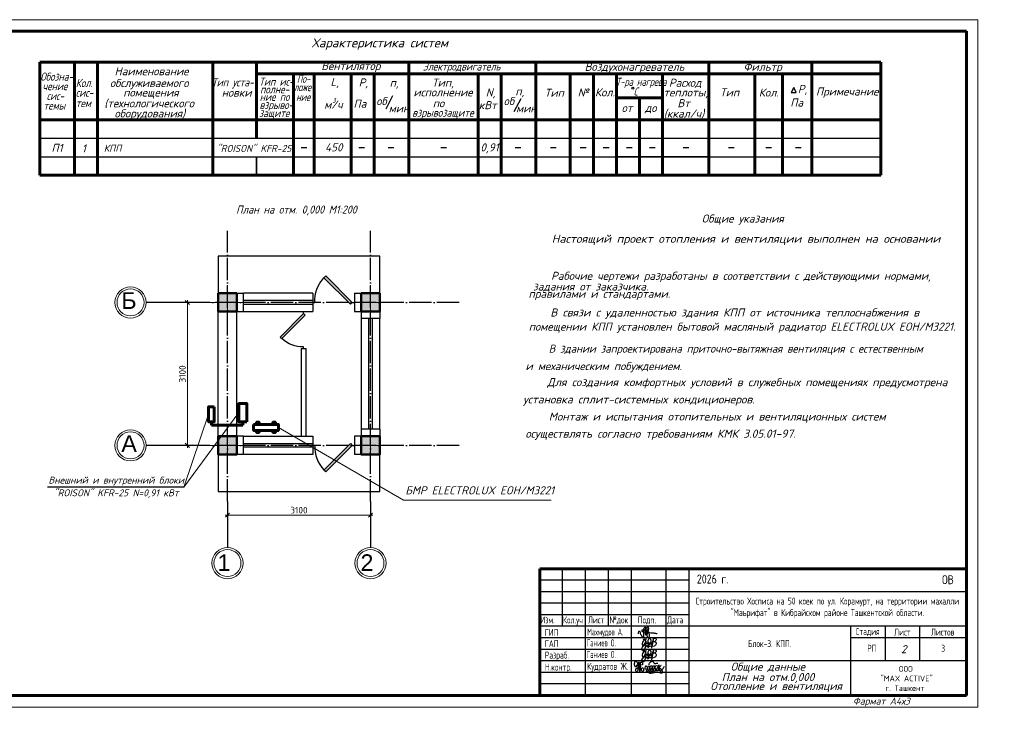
# Model space of a CAD drawing. Header units: millimetres. Extents: x 498100 to 1319669, y -719126 to -689176.
# Tile 2 of 3: x 546191 to 588880, y -719126 to -689176. Entities that reach past the tile are written whole.
import ezdxf
from ezdxf.enums import TextEntityAlignment as Align

# ---------------------------------------------------------------- set-up
doc = ezdxf.new("R2010")
doc.units = ezdxf.units.MM
doc.linetypes.add('ACAD_ISO04W100', pattern=[30, 24, -3, 0, -3])
for name, color, linetype in [('_Текст', 7, 'Continuous'), ('kolonn', 7, 'Continuous'), ('OS', 16, 'Continuous'), ('Размеры', 154, 'Continuous'), ('ТС', 7, 'Continuous'), ('Штамп', 7, 'Continuous')]:
    doc.layers.add(name, color=color, linetype=linetype)
for name, color, linetype, lineweight in [('Контуры', 65, 'Continuous', 40), ('Основные', 7, 'Continuous', 35), ('Разм.', 8, 'Continuous', 25), ('СТЕНЫ', 5, 'Continuous', 30), ('текст', 7, 'Continuous', 25), ('ТХ. штамп', 7, 'Continuous', 25), ('Фундамент', 133, 'Continuous', 50)]:
    doc.layers.add(name, color=color, linetype=linetype, lineweight=lineweight)
doc.styles.add('SPDS', font='spds.shx', dxfattribs={"width": 0.8, "height": 250})
doc.styles.get("Standard").update_dxf_attribs({"font": 'arial.ttf'})
doc.styles.add('style4', font='isocpeur.ttf', dxfattribs={"height": 350})
doc.styles.add('ViTEXT', font='isocpeur.ttf')
doc.styles.add('ГОСТ', font='isocpeur.ttf', dxfattribs={"oblique": 15, "height": 3.5})
doc.styles.add('ГОСТ 300', font='isocpeui.ttf', dxfattribs={"height": 250})
doc.styles.add('Новый шрифт', font='isocpeur.ttf', dxfattribs={"oblique": 15, "height": 3.5})
doc.dimstyles.new('1-100$0', dxfattribs={"dimtxt": 290, "dimasz": 180, "dimexe": 100, "dimexo": 150, "dimgap": 70, "dimtad": 1, "dimdec": 1, "dimzin": 9, "dimtxsty": 'ViTEXT', "dimblk": 'OBLIQUE', "dimcen": -300, "dimdle": 100, "dimaunit": 1, "dimadec": 3, "dimazin": 2, "dimtm": 1e-09, "dimtfac": 1, "dimtdec": 1, "dimtix": 1, "dimtmove": 2, "dimatfit": 3, "dimfxl": 100, "dimlwd": 15, "dimlwe": 15, "dimarcsym": 1})

# ---------------------------------------------------------------- blocks, each defined once
blk = doc.blocks.new('jfgjhsdf')
blk.add_hatch(color=1).paths.add_polyline_path([(-593, 731), (-637, 687), (0, 50), (44, 94)])
at = {"color": 1}
for p, q in [((0, 1000), (0, 950)), ((0, 50), (0, 0))]:
    blk.add_line(p, q, dxfattribs=at)
blk.add_lwpolyline([(0, 50), (-637, 687), (-593, 731), (44, 94), (0, 50)], dxfattribs=at)
blk.add_arc((-33, 130), 821, 87.662, 132.9147, dxfattribs=at)
blk = doc.blocks.new('ghsdd')
at = {"ltscale": 50}
h = blk.add_hatch(color=256, dxfattribs=at)
h.paths.add_polyline_path([(0, 200), (-200, 200), (-200, 0), (0, 0)])
h.paths.add_polyline_path([(200, 0), (200, 200), (0, 200), (0, 0)])
h.paths.add_polyline_path([(0, 0), (-200, 0), (-200, -200), (0, -200)])
h.paths.add_polyline_path([(0, 0), (0, -200), (200, -200), (200, 0)])
at = {"lineweight": 0}
for p, q in [((0, -374), (0, 374)), ((-374, 0), (374, 0))]:
    blk.add_line(p, q, dxfattribs=at)
at = {"lineweight": 50, "ltscale": 50}
blk.add_lwpolyline([(200, 200), (200, -200), (-200, -200), (-200, 200), (200, 200)], dxfattribs=at)
blk = doc.blocks.new('_Oblique')
at = {"color": 0, "linetype": 'ByBlock', "lineweight": -2}
blk.add_line((-0.5, -0.5), (0.5, 0.5), dxfattribs=at)
blk = doc.blocks.new('*D857')
at = {"layer": 'Defpoints', "color": 0, "lineweight": 20, "ltscale": 0.2, "transparency": 16777216}
for p in [(555200, -710535), (561400, -710535), (561400, -710662)]:
    blk.add_point(p, dxfattribs=at)
at = {"layer": 'Фундамент', "color": 0, "lineweight": 15, "ltscale": 0.2, "transparency": 16777216}
for p, q in [((555100, -710662), (561500, -710662)), ((555200, -710685), (555200, -710762)), ((561400, -710685), (561400, -710762))]:
    blk.add_line(p, q, dxfattribs=at)
at = {"layer": 'Фундамент', "color": 0, "lineweight": 15, "ltscale": 0.2, "transparency": 16777216, "xscale": 180, "yscale": 180, "zscale": 180, "rotation": 180}
blk.add_blockref('_Oblique', (555200, -710662), dxfattribs=at)
at = {"layer": 'Фундамент', "color": 0, "lineweight": 15, "ltscale": 0.2, "transparency": 16777216, "xscale": 180, "yscale": 180, "zscale": 180}
blk.add_blockref('_Oblique', (561400, -710662), dxfattribs=at)
at = {"layer": 'Фундамент', "color": 0, "lineweight": 20, "ltscale": 0.2, "transparency": 16777216, "insert": (558300, -710447), "char_height": 290, "attachment_point": 5, "style": 'ViTEXT'}
blk.add_mtext('3100', dxfattribs=at)
blk = doc.blocks.new('*D858')
at = {"layer": 'Defpoints', "color": 0, "lineweight": 20, "ltscale": 0.2, "transparency": 16777216}
for p in [(553334, -701438), (553461, -701438), (553334, -707638)]:
    blk.add_point(p, dxfattribs=at)
at = {"layer": 'Фундамент', "color": 0, "lineweight": 15, "ltscale": 0.2, "transparency": 16777216}
for p, q in [((553461, -707738), (553461, -701338)), ((553484, -701438), (553561, -701438)), ((553484, -707638), (553561, -707638))]:
    blk.add_line(p, q, dxfattribs=at)
at = {"layer": 'Фундамент', "color": 0, "lineweight": 15, "ltscale": 0.2, "transparency": 16777216, "xscale": 180, "yscale": 180, "zscale": 180}
for p, rotation in [((553461, -701438), 90), ((553461, -707638), 270)]:
    blk.add_blockref('_Oblique', p, dxfattribs=dict(at, rotation=rotation))
at = {"layer": 'Фундамент', "color": 0, "lineweight": 20, "ltscale": 0.2, "transparency": 16777216, "insert": (553246, -704538), "char_height": 290, "attachment_point": 5, "rotation": 90, "style": 'ViTEXT'}
blk.add_mtext('3100', dxfattribs=at)
blk = doc.blocks.new('A$C4c4061ee')
at = {"color": 184, "lineweight": 30}
blk.add_spline([(-39.7, -7.1), (-36.8, 4), (-34, 7.9), (-31.2, -0.1), (-24.1, -16.2), (-16.7, -23.5), (-13.9, -23.5), (-12.5, -17.9), (-12.5, 12.7), (-8.3, 24.8), (-4.4, 27), (-3.4, 21.4), (-5.7, 12.9), (-4.4, 8), (-4.4, -10), (-2, -12.6), (3.3, -10), (9.6, 6.1), (12.6, 19.5), (7.6, 28.9), (4.7, 26.6), (2.4, 16.6), (1.1, -1.2), (2.9, -14.2), (6.8, -24.8), (10.9, -24.8), (15, -21.3), (16.5, -17.2), (16.5, -9.9), (12, 2), (5.9, 7.4), (-2.7, 10.3), (-10, 12.1), (-17, 12.1), (-21.5, 11.2), (-22.5, 7.7), (-20, 5.4), (-14, 3.7), (-0.7, 1.8), (11, 0.5), (22.2, -1.2), (37.6, -2.6), (43.5, -3.6), (49.3, -4.5), (54.9, -6.4)], degree=3, dxfattribs=at)
blk = doc.blocks.new('x2')
at = {"color": 184, "lineweight": 30}
for points in [[(78585, 16823), (78585, 16800), (78578, 16780), (78566, 16779), (78552, 16793), (78544, 16821), (78544, 16860), (78552, 16896), (78564, 16910), (78580, 16912), (78601, 16877), (78616, 16818), (78621, 16768), (78619, 16720), (78611, 16676), (78602, 16660), (78593, 16657), (78581, 16669), (78573, 16701), (78576, 16724), (78584, 16740), (78594, 16748), (78603, 16750)], [(78621, 16751), (78648, 16780), (78651, 16827), (78645, 16873), (78641, 16894), (78640, 16890), (78642, 16883), (78649, 16847), (78651, 16827), (78656, 16789), (78660, 16746), (78664, 16706), (78667, 16672), (78670, 16661), (78668, 16666), (78667, 16673), (78662, 16732), (78659, 16755), (78657, 16779), (78656, 16786), (78664, 16778), (78674, 16781), (78681, 16806), (78681, 16850), (78685, 16876), (78696, 16889), (78711, 16888), (78728, 16865), (78731, 16843), (78727, 16825), (78716, 16823), (78709, 16824)], [(78681, 16802), (78685, 16767), (78695, 16721), (78707, 16692), (78720, 16679), (78739, 16676), (78754, 16683), (78761, 16706), (78756, 16725), (78748, 16738), (78736, 16746), (78724, 16744), (78721, 16737)], [(78797, 16717), (78799, 16789), (78806, 16801), (78818, 16800), (78841, 16772), (78848, 16732), (78854, 16681), (78849, 16663), (78835, 16661), (78825, 16677), (78828, 16710), (78841, 16744), (78856, 16774), (78870, 16795), (78889, 16793), (78903, 16760), (78909, 16701), (78909, 16673), (78892, 16667), (78877, 16683), (78882, 16713), (78895, 16740), (78901, 16769), (78910, 16791), (78930, 16803), (78950, 16791), (78958, 16755), (78963, 16717), (78965, 16682), (78952, 16673), (78932, 16676), (78931, 16706), (78946, 16742), (78966, 16782), (78978, 16800), (79002, 16799), (79017, 16771), (79021, 16716), (79017, 16685), (79006, 16671), (78991, 16674), (78983, 16708), (78998, 16742), (79019, 16775), (79039, 16800), (79068, 16805), (79086, 16776), (79091, 16716), (79082, 16687), (79061, 16684), (79050, 16697), (79066, 16740), (79088, 16767), (79107, 16798), (79110, 16823), (79111, 16819), (79125, 16691), (79125, 16695), (79121, 16755), (79122, 16767), (79132, 16785), (79154, 16805), (79162, 16810), (79158, 16808)], [(78886, 16827), (78881, 16847), (78905, 16877), (78937, 16904), (78959, 16908), (78977, 16898), (78986, 16880), (78997, 16864), (79013, 16858), (79041, 16860), (79061, 16865), (79080, 16864), (79086, 16862)], [(79121, 16760), (79131, 16746), (79145, 16737), (79160, 16728), (79174, 16710), (79187, 16686), (79192, 16665), (79190, 16644), (79182, 16633), (79161, 16630), (79145, 16632), (79135, 16643), (79134, 16657), (79144, 16670), (79157, 16684), (79172, 16700), (79187, 16716), (79206, 16740), (79225, 16769), (79240, 16791)], [(78879, 16636), (78919, 16635), (78966, 16642), (79009, 16647), (79042, 16654), (79068, 16654)]]:
    blk.add_spline(points, degree=3, dxfattribs=at)
blk = doc.blocks.new('Odil Ganiyev')
at = {"color": 184, "lineweight": 30}
for points, knots in [([(278093, -189111), (278063, -189124), (277979, -189180), (277976, -189469), (278121, -189357), (278159, -189260), (278167, -189222)], [0, 0, 0, 0, 84.01965, 319.3343, 434.006974, 519.963926, 519.963926, 519.963926, 519.963926]), ([(278167, -189222), (278181, -189151), (278171, -189084), (278111, -189103), (278093, -189111)], [526.826092, 526.826092, 526.826092, 526.826092, 665.559085, 706.396126, 706.396126, 706.396126, 706.396126]), ([(278396, -189316), (278466, -189243), (278495, -189145), (278487, -189009), (278378, -188944), (278332, -188998), (278319, -189020), (278305, -189050), (278280, -189134), (278300, -189288), (278388, -189386)], [0, 0, 0, 0, 210.331661, 341.544209, 437.993539, 521.209993, 521.209993, 521.209993, 602.643394, 823.015149, 823.015149, 823.015149, 823.015149]), ([(278617, -189118), (278680, -189058), (278780, -189127), (278817, -189262), (278675, -189400), (278595, -189412), (278531, -189410)], [498.211239, 498.211239, 498.211239, 498.211239, 560.962433, 628.560844, 789.184895, 992.203079, 992.203079, 992.203079, 992.203079]), ([(278604, -188939), (278630, -188908), (278658, -188890), (278746, -188897), (278776, -188980), (278743, -189054), (278691, -189101), (278617, -189118)], [0, 0, 0, 0, 59.301687, 137.83445, 232.671471, 306.955654, 371.443461, 371.443461, 371.443461, 371.443461])]:
    blk.add_open_spline(points, degree=3, knots=knots, dxfattribs=at)
for points in [[(278009, -189095), (278081, -189029), (278139, -189055), (278204, -188993)], [(278218, -189288), (278220, -189298), (278251, -189229), (278258, -189294), (278315, -189206), (278295, -189231), (278320, -189288), (278380, -189198), (278355, -189239), (278384, -189286), (278449, -189192), (278428, -189223), (278438, -189281), (278515, -189197), (278494, -189208), (278505, -189282), (278604, -188932), (278563, -189514)], [(278174, -189155), (278173, -189633), (278135, -189699), (278036, -189702), (278008, -189605), (278074, -189469), (278128, -189405), (278218, -189288)], [(278213, -189509), (278316, -189388), (278340, -189483), (278421, -189425), (278521, -189382)]]:
    blk.add_spline(points, degree=3, dxfattribs=at)
blk = doc.blocks.new('dfghdfh')
at = {"layer": '_Текст', "lineweight": 30}
for p, q in [((-12500, 2500), (-12500, 0)), ((-11500, 2500), (-11500, -3000)), ((-10500, 2500), (-10500, 0)), ((-9500, 2500), (-9500, -3000)), ((-8000, 2500), (-8000, -3000)), ((-7000, 2500), (-7000, -3000)), ((5000, 1500), (-7000, 1500)), ((-7000, 500), (-13500, 500)), ((5000, 0), (-13500, 0)), ((0, 0), (0, -3000)), ((5000, -500), (0, -500)), ((5000, -1500), (-7000, -1500))]:
    blk.add_line(p, q, dxfattribs=at)
at = {"layer": '_Текст', "lineweight": 25}
for p, q in [((-7000, 2000), (-13500, 2000)), ((-7000, 1500), (-13500, 1500)), ((-7000, 1000), (-13500, 1000)), ((1500, 0), (1500, -1500)), ((3000, 0), (3000, -1500)), ((-7000, -500), (-13500, -500)), ((-7000, -1000), (-13500, -1000)), ((-7000, -1500), (-13500, -1500)), ((-7000, -2000), (-13500, -2000)), ((-7000, -2500), (-13500, -2500))]:
    blk.add_line(p, q, dxfattribs=at)
at = {"layer": 'Основные', "color": 7, "linetype": 'Continuous', "lineweight": 60}
for p, q in [((-13470, 2500), (5030, 2500)), ((-13470, -3000), (-13470, 2500))]:
    blk.add_line(p, q, dxfattribs=at)
for name, p, xscale, yscale, zscale in [('A$C4c4061ee', (-8850, -265), 8.662286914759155, 8.662286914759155, 8.662286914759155), ('x2', (-155600, -32997), 1.86192246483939, 1.86192246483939, 1.86192246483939)]:
    blk.add_blockref(name, p, dxfattribs=dict(xscale=xscale, yscale=yscale, zscale=zscale))
at = {"xscale": 0.7425847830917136, "yscale": 0.7425847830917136, "zscale": 0.7425847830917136, "rotation": 351.5695638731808}
for p in [(-192616, 168584), (-192616, 168084)]:
    blk.add_blockref('Odil Ganiyev', p, dxfattribs=at)
at = {"ltscale": 100, "insert": (-669, -1720), "char_height": 250, "width": 6095.63, "attachment_point": 1, "style": 'ГОСТ 300'}
blk.add_mtext('\\pi2772.81725;{\\fISOCPEUR|b0|i0|c204|p34;ООО \\P\\pi1972.81725;"MAX ACTIVE" \\P\\pi2185.31725;г. Ташкент}', dxfattribs=at)
at = {"layer": '_Текст', "char_height": 300, "attachment_point": 5, "style": 'SPDS'}
for s, insert, width in [('Стадия', (750, -250), 1500), ('Лист', (2250, -250), 1500), ('Листов', (4000, -250), 2000)]:
    blk.add_mtext(s, dxfattribs=dict(at, insert=insert, width=width))
at = {"layer": 'текст', "color": 7, "lineweight": 25, "style": 'style4', "width": 0.8}
for s, p in [('2026 г.', (-6656, 1857)), ('ОВ', (3975, 1828))]:
    blk.add_text(s, height=390, dxfattribs=at).set_placement(p)
at = {"layer": 'ТХ. штамп', "color": 0, "style": 'SPDS'}
for s, width, p in [('ГИП', 0.8, (-13247, -414)), ('Махмудов А.', 0.7, (-11408, -394)), ('ГАП', 0.8, (-13247, -899)), ('Ганиев О.', 0.7, (-11434, -867)), ('Разраб.', 0.8, (-13247, -1399)), ('Ганиев О.', 0.7, (-11434, -1367)), ('Н.контр.', 0.8, (-13244, -1921)), ('Кудратов Ж.', 0.8, (-11413, -1887))]:
    blk.add_text(s, height=300, dxfattribs=dict(at, width=width)).set_placement(p)
at = {"layer": 'ТХ. штамп', "color": 0, "style": 'SPDS', "width": 0.8}
for s, p in [('РП', (730, -952)), ('3', (3940, -952))]:
    blk.add_text(s, height=300, dxfattribs=at).set_placement(p, align=Align.MIDDLE_LEFT)
at = {"layer": 'ТХ. штамп', "color": 0, "char_height": 300, "attachment_point": 5, "style": 'SPDS'}
for s, insert, width in [('Строительство Хосписа на 50 коек по ул. Корамурт, на территории махалли "Маърифат" в Кибрайском районе Ташкентской области.', (-1000, 804), 10065.84), ('Блок-3. КПП.', (-3500, -750), 7000)]:
    blk.add_mtext(s, dxfattribs=dict(at, insert=insert, width=width))
at = {"layer": 'Штамп', "style": 'SPDS', "width": 0.8}
for s, p in [('Изм.', (-13438, 129)), ('Кол.уч', (-12466, 128)), ('Лист', (-11376, 129)), ('Подп.', (-9216, 129)), ('Дата', (-7945, 129)), ('№док', (-10446, 129))]:
    blk.add_text(s, height=300, dxfattribs=at).set_placement(p)

msp = doc.modelspace()

# ---------------------------------------------------------------- linework, layer by layer
at = {"color": 7, "lineweight": 25}
for p, q in [((579751.73, -692118.12), (579637.64, -692327.22)), ((579637.64, -692327.22), (579861.29, -692327.22)), ((579861.29, -692327.22), (579751.73, -692118.12)), ((562358.07, -692484.87), (562058.36, -693050.8)), ((567921, -692604.89), (567621.29, -693170.82))]:
    msp.add_line(p, q, dxfattribs=at)
at = {"color": 7}
for p, q in [((547064.03, -694319.38), (580530.73, -694319.38)), ((580530.73, -694319.38), (583530.73, -694319.38)), ((558388.27, -694712.31), (558639.36, -694712.31)), ((560888.27, -694712.31), (561139.36, -694712.31)), ((562165.67, -694712.31), (562416.76, -694712.31)), ((564450.42, -694712.31), (564701.51, -694712.31)), ((567665.67, -694712.31), (567916.76, -694712.31)), ((569198.46, -694712.31), (569449.55, -694712.31)), ((570494.85, -694712.31), (570745.93, -694712.31)), ((571494.85, -694712.31), (571745.93, -694712.31)), ((572494.85, -694712.31), (572745.93, -694712.31)), ((573494.85, -694712.31), (573745.93, -694712.31)), ((574951.11, -694712.31), (575202.19, -694712.31)), ((576914.99, -694712.31), (577166.08, -694712.31)), ((578535.17, -694712.31), (578786.26, -694712.31)), ((579828.08, -694712.31), (580079.17, -694712.31)), ((547064.03, -695119.38), (554564.03, -695119.38)), ((554564.03, -695119.38), (577964.03, -695119.38)), ((572065.61, -695104.64), (576064.03, -695107.45)), ((576064.03, -695119.38), (583530.73, -695119.38)), ((547064.03, -695919.38), (572064.03, -695919.38)), ((554564.03, -695919.38), (577964.03, -695919.38)), ((576064.03, -695919.38), (580530.73, -695919.38)), ((576064.03, -695919.38), (583530.73, -695919.38)), ((580530.73, -695919.38), (580530.73, -695919.38)), ((558900.5, -701038.34), (555900.5, -701038.34)), ((558900.5, -701358.34), (555900.5, -701358.34)), ((558900.5, -701038.34), (558900.5, -701838.34)), ((555900.5, -701518.34), (558900.5, -701518.34)), ((555900.5, -701838.34), (558900.5, -701838.34)), ((561000.5, -702138.34), (561000.5, -706938.34)), ((561320.5, -702138.34), (561320.5, -706938.34)), ((561480.5, -706938.34), (561480.5, -702138.34)), ((561800.5, -706938.34), (561800.5, -702138.34)), ((558400.5, -703438.34), (558400.5, -707238.34)), ((558400.5, -703438.34), (558600.5, -703438.34)), ((558600.5, -703438.34), (558600.5, -707238.34)), ((555900.5, -707238.34), (558900.5, -707238.34)), ((558900.5, -707238.34), (558900.5, -708038.34)), ((555900.5, -707558.34), (558900.5, -707558.34)), ((558900.5, -707718.34), (555900.5, -707718.34)), ((558900.5, -708038.34), (555900.5, -708038.34))]:
    msp.add_line(p, q, dxfattribs=at)
at = {"color": 7, "lineweight": 30}
for p, q in [((554800.5, -701038.34), (555900.5, -701038.34)), ((554800.5, -708038.34), (554800.5, -701038.34)), ((555900.5, -701838.34), (555900.5, -701038.34)), ((560700.5, -701038.34), (560700.5, -701838.34)), ((560700.5, -701038.34), (561800.5, -701038.34)), ((561800.5, -701038.34), (561800.5, -702138.34)), ((555600.5, -701838.34), (555900.5, -701838.34)), ((555600.5, -707238.34), (555600.5, -701838.34)), ((560700.5, -701838.34), (561000.5, -701838.34)), ((561000.5, -701838.34), (561000.5, -702138.34)), ((561800.5, -702138.34), (561000.5, -702138.34)), ((555900.5, -707238.34), (555600.5, -707238.34)), ((555900.5, -708038.34), (555900.5, -707238.34)), ((561000.5, -707238.34), (560700.5, -707238.34)), ((560700.5, -707238.34), (560700.5, -708038.34)), ((561800.5, -706938.34), (561000.5, -706938.34)), ((561000.5, -706938.34), (561000.5, -707238.34)), ((561800.5, -706938.34), (561800.5, -708038.34)), ((555900.5, -708038.34), (554800.5, -708038.34)), ((561800.5, -708038.34), (560700.5, -708038.34))]:
    msp.add_line(p, q, dxfattribs=at)
at = {"color": 7, "ltscale": 100}
msp.add_line((553314.43, -709443.87), (547392.49, -709443.87), dxfattribs=at)
at = {"color": 7}
for points in [[(561800.5, -701038.34), (561800.5, -699438.34), (554800.5, -699438.34), (554800.5, -701038.34)], [(554800.5, -708038.34), (554800.5, -709638.34), (561800.5, -709638.34), (561800.5, -708038.34)]]:
    msp.add_lwpolyline(points, dxfattribs=at)
at = {"color": 7, "lineweight": 30}
msp.add_circle((572775.57, -692148.42), 41.99, dxfattribs=at)
at = {"layer": 'OS', "color": 7, "linetype": 'ACAD_ISO04W100', "ltscale": 40}
for p, q in [((555200.5, -710067.6), (555200.5, -698338.64)), ((561400.5, -710067.6), (561400.5, -698338.64)), ((565242.67, -701438.34), (553670.88, -701438.34)), ((565242.67, -707638.34), (553670.88, -707638.34))]:
    msp.add_line(p, q, dxfattribs=at)
at = {"layer": 'OS', "color": 7}
for p, q in [((553670.88, -701438.34), (551670.88, -701438.34)), ((553670.88, -707638.34), (551670.88, -707638.34)), ((555200.5, -710067.6), (555200.5, -712067.6)), ((561400.5, -710067.6), (561400.5, -712067.6))]:
    msp.add_line(p, q, dxfattribs=at)
at = {"layer": 'OS', "color": 7, "lineweight": 0}
for centre, radius in [((550995.88, -701438.34), 675), ((550995.88, -701438.34), 585), ((550995.88, -707638.34), 675), ((550995.88, -707638.34), 585), ((555200.5, -712742.6), 675), ((555200.5, -712742.6), 585), ((561400.5, -712742.6), 675), ((561400.5, -712742.6), 585)]:
    msp.add_circle(centre, radius, dxfattribs=at)
at = {"layer": 'Контуры', "color": 7, "lineweight": 60, "ltscale": 0.5}
for p, q in [((554504.22, -706612.39), (554504.22, -706766.92)), ((555862.65, -706766.92), (554504.22, -706766.92)), ((555862.65, -706612.39), (555862.65, -706766.92))]:
    msp.add_line(p, q, dxfattribs=at)
for points in [[(554629.22, -705962.39), (554379.22, -705962.39), (554379.22, -706612.39), (554629.22, -706612.39)], [(556039.52, -706612.39), (556039.52, -705822.97), (555685.77, -705822.97), (555685.77, -706612.39)], [(556330.43, -706728.76), (557410.23, -706728.76), (557410.23, -706984.65), (556330.43, -706984.65)]]:
    msp.add_lwpolyline(points, close=True, dxfattribs=at)
for points in [[(556458.83, -706728.76), (556458.83, -706634.89), (556571.84, -706634.89), (556571.84, -706728.76)], [(557167.74, -706728.76), (557167.74, -706634.89), (557280.75, -706634.89), (557280.75, -706728.76)], [(556571.84, -706984.65), (556571.84, -707078.53), (556458.83, -707078.53), (556458.83, -706984.65)], [(557280.75, -706984.65), (557280.75, -707078.53), (557167.74, -707078.53), (557167.74, -706984.65)]]:
    msp.add_lwpolyline(points, dxfattribs=at)
at = {"layer": 'Основные', "color": 7, "linetype": 'Continuous', "lineweight": 60}
for p, q in [((526630.73, -689676.43), (587237.14, -689676.43)), ((526630.73, -689676.43), (587237.14, -689676.43)), ((526630.73, -689676.43), (583530.73, -689676.43)), ((587237.14, -689676.43), (587237.14, -718484.32)), ((587237.14, -689676.43), (587237.14, -718484.32)), ((547064.03, -691019.38), (547064.03, -695919.38)), ((547064.03, -691019.38), (583530.73, -691019.38)), ((548564.03, -691019.38), (548564.03, -695919.38)), ((549564.03, -691019.38), (549564.03, -695919.38)), ((554564.03, -691019.38), (554564.03, -695919.38)), ((556463.76, -691019.38), (556463.76, -694319.38)), ((563064.03, -691019.38), (563064.03, -695919.38)), ((568564.03, -691019.38), (568564.03, -695919.38)), ((576064.03, -691019.38), (576064.03, -695919.38)), ((580530.73, -691019.38), (580530.73, -695919.38)), ((580530.73, -691019.38), (580530.73, -695919.38)), ((583530.73, -691019.38), (583530.73, -695919.38)), ((556463.76, -691519.38), (583530.73, -691519.38)), ((558964.03, -691519.38), (558964.03, -694319.38)), ((560564.03, -691519.38), (560564.03, -695919.38)), ((561564.03, -691519.38), (561564.03, -695919.38)), ((566064.03, -691519.38), (566064.03, -695919.38)), ((567064.03, -691519.38), (567064.03, -695919.38)), ((572064.03, -691519.38), (572064.03, -695919.38)), ((574064.03, -691519.38), (574064.03, -695919.38)), ((576064.03, -691519.38), (576064.03, -695919.38)), ((578064.03, -691519.38), (578064.03, -694911.29)), ((579264.03, -691543.35), (579264.03, -695919.38)), ((558963.11, -691564.21), (558963.11, -695919.38)), ((572064.03, -692566.35), (574064.03, -692566.35)), ((573064.03, -692566.35), (573064.03, -695919.38)), ((547064.03, -693519.38), (558107.13, -693519.38)), ((558064.03, -693519.38), (576112.06, -693519.38)), ((576064.03, -693519.38), (583530.73, -693519.38)), ((558964.03, -694319.38), (558964.03, -695919.38)), ((578064.03, -694319.38), (578064.03, -695919.38)), ((558064.03, -695119.38), (558064.03, -695919.38)), ((571064.03, -695119.38), (571064.03, -695919.38)), ((547064.03, -695919.38), (583530.73, -695919.38)), ((587237.14, -718484.32), (526630.73, -718484.32)), ((587237.14, -718484.32), (526630.73, -718484.32))]:
    msp.add_line(p, q, dxfattribs=at)
at = {"layer": 'Основные', "color": 7}
for p, q in [((558064.03, -691519.38), (558064.03, -695919.38)), ((556463.76, -695119.38), (556463.76, -695919.38))]:
    msp.add_line(p, q, dxfattribs=at)
at = {"layer": 'Разм.', "color": 7, "linetype": 'Continuous', "lineweight": 20}
for p, q in [((524630.73, -689176.43), (587737.14, -689176.43)), ((524630.73, -689176.43), (587737.14, -689176.43)), ((587737.14, -718984.32), (587737.14, -689176.43)), ((587737.14, -718984.32), (587737.14, -689176.43)), ((587737.14, -718984.32), (524630.73, -718984.32)), ((587737.14, -718984.32), (524630.73, -718984.32))]:
    msp.add_line(p, q, dxfattribs=at)
at = {"layer": 'ТС', "color": 7, "lineweight": 60}
for p, q in [((558064.03, -691519.38), (558064.03, -695119.38)), ((570064.03, -691519.38), (570064.03, -695919.38)), ((571064.03, -691519.38), (571064.03, -695119.38)), ((578064.03, -695119.38), (578064.03, -695186.29)), ((571064.03, -695773.98), (571064.03, -695919.38)), ((578064.03, -695711.29), (578064.03, -695919.38))]:
    msp.add_line(p, q, dxfattribs=at)
at = {"layer": 'Фундамент', "color": 7, "lineweight": 20, "ltscale": 0.2}
for p, q in [((553314.43, -709443.87), (555685.77, -706217.68)), ((553314.43, -709443.87), (554379.22, -706287.39)), ((557410.23, -706856.71), (562833.26, -710018.44)), ((562833.26, -710018.44), (569236.51, -710018.44))]:
    msp.add_line(p, q, dxfattribs=at)

# ---------------------------------------------------------------- block references
at = {"color": 7}
for p, xscale, yscale, zscale, rotation in [((560700.5, -701438.34), -1.799999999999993, 1.799999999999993, 1.799999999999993, 90), ((558500.5, -701838.34), -1.600000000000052, 1.600000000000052, 1.600000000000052, 180), ((560700.5, -707638.34), 1.799999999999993, 1.799999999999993, 1.799999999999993, 90)]:
    msp.add_blockref('jfgjhsdf', p, dxfattribs=dict(at, xscale=xscale, yscale=yscale, zscale=zscale, rotation=rotation))
at = {"color": 0, "lineweight": 20}
for p in [(513570.03, -715421.31), (582207.16, -715484.32)]:
    msp.add_blockref('dfghdfh', p, dxfattribs=at)
at = {"layer": 'kolonn', "color": 7, "xscale": 2, "yscale": 2, "zscale": 2}
for p in [(555200.5, -701438.34), (561400.5, -701438.34), (555200.5, -707638.34), (561400.5, -707638.34)]:
    msp.add_blockref('ghsdd', p, dxfattribs=at)

# ---------------------------------------------------------------- texts
at = {"color": 7, "lineweight": 50, "style": 'ГОСТ', "oblique": 15}
for s, height, p in [('Характеристика систем', 400, (558852.61, -690378.23)), ('Вентилятор', 350, (559268.21, -691358.56)), ('Воздухонагреватель', 350, (570686.65, -691394.65)), ('Фильтр', 350, (577571.5, -691394.65)), ('Наименование', 350, (550303.93, -691587.53)), ('обслуживаемого', 350, (550104.41, -692097.25)), ('L,', 350, (559666.99, -692053.06)), ('Р,', 350, (560890.09, -692073.48)), ('п,', 350, (562233.17, -692083.64)), ('Тип, ', 350, (564065.15, -692079.75)), ('Расход', 350, (574339.6, -692086.48)), ('помещения', 350, (550680.81, -692509.68)), ('новки', 350, (554951.34, -692515.54)), ('исполнение', 350, (563262.36, -692500.58)), ('N,', 350, (566399.11, -692507.3)), ('п,', 350, (567682.48, -692457.01)), ('Тип ', 350, (568952, -692522.26)), ('№', 350, (570384.37, -692508.33)), ('Кол.', 350, (571132.2, -692502.77)), ('теплоты,', 350, (574104.98, -692506.26)), ('Тип ', 350, (576550.94, -692506.11)), ('Кол.', 350, (578235.74, -692509.55)), (' Р,', 350, (579707.83, -692356.39)), ('Примечание', 350, (580714.47, -692464.22)), ('(технологического', 350, (549860.55, -692978.23)), ('м/ч', 350, (559392.88, -693034.62)), ('Па', 350, (560664.22, -692994.64)), ('об', 350, (561652.75, -692878.09)), ('по', 350, (564102.19, -692975.04)), ('кВт', 350, (566096.27, -693056.98)), ('об', 350, (567176.18, -692878.09)), ('Вт', 350, (574707.99, -692970.41)), ('Па', 350, (579600.65, -692944.03)), ('оборудования)', 350, (550303.93, -693416.58)), ('мин', 350, (562187.56, -693199.51)), ('мин', 350, (567711, -693199.51)), ('от', 350, (572290.53, -693178.49)), ('до', 350, (573298.33, -693178.49)), ('(ккал/ч)', 350, (574118.92, -693423.81)), ('450', 350, (559430.88, -694888.37)), ('0,91', 350, (566167.4, -694888.37)), ('П1', 350, (547568.94, -694910.8)), ('1', 350, (548886.23, -694931.39)), ('Общие указания', 350, (575766.25, -697974.91)), ('Рабочие чертежи разработаны в соответствии с действующими нормами, ', 350, (569232.1, -700459.49)), ('задания от заказчика.', 350, (568441.75, -700922.09)), ('правилами и стандартами.', 350, (568252.27, -701238.25)), ('помещении КПП установлен бытовой масляный радиатор ELECTROLUX EOH/M3221.', 350, (568263.74, -702661.59)), ('и механическим побуждением.', 350, (568120.05, -704373.79)), ('БМР ELECTROLUX EOH/M3221', 350, (562911.52, -709761.37))]:
    msp.add_text(s, height=height, dxfattribs=at).set_placement(p)
for s, height, width, p in [('Электродвигатель', 350, 0.84, (563672.31, -691380.88)), ('Обозна-', 350, 0.84, (547089.09, -691820.27)), ('чение', 350, 0.84, (547182.14, -692235.13)), ('Кол.', 350, 0.84, (548623.38, -692095.81)), ('Тип уста-', 350, 0.84, (554524.3, -692067.49)), ('Тип ис-', 350, 0.84, (556570.62, -692039.5)), ('По-', 350, 0.7, (558207.33, -691915.21)), ('Т-ра нагрева', 350, 0.65, (572041.2, -692046.1)), ('сис-', 350, 0.84, (547359.68, -692659.72)), ('сис-', 350, 0.84, (548623.38, -692517.76)), ('полне-', 350, 0.84, (556615.75, -692373.21)), ('ложе-', 350, 0.7, (558072.57, -692277.15)), ('  С', 350, 0.7, (572480.09, -692466.07)), ('темы', 350, 0.84, (547225.52, -693076.14)), ('тем', 350, 0.84, (548623.38, -692969.4)), ('взрыво-', 350, 0.84, (556588.67, -693049.64)), ('ние по', 350, 0.84, (556597.7, -692697.9)), ('ние', 350, 0.7, (558176.05, -692703.38)), ('3', 200, 0.84, (559748.34, -692772.02)), ('защите', 350, 0.84, (556570.62, -693401.39)), ('взрывозащите', 350, 0.87, (563208.54, -693383.73)), ('Настоящий проект отопления и вентиляции выполнен на основании  ', 350, 1.08, (569256.76, -698850.89)), ('В связи с удаленностью здания КПП от источника теплоснабжения в ', 350, 1.03, (569197.61, -702048.41)), ('В здании запроектирована приточно-вытяжная вентиляция с естественным ', 350, 0.95, (569128.16, -703616.52)), ('Для создания комфортных условий в служебных помещениях предусмотрена', 350, 1.03, (569062.32, -705070.18)), ('установка сплит-системных кондиционеров.', 350, 1.03, (568014.71, -705817.46)), ('Монтаж и испытания отопительных и вентиляционных систем  ', 350, 1.03, (569129.84, -706560.38)), ('осуществлять согласно требованиям КМК 3.05.01-97. ', 350, 1.03, (568116.75, -707302.77))]:
    msp.add_text(s, height=height, dxfattribs=dict(at, width=width)).set_placement(p)
at = {"color": 7, "ltscale": 50}
for s, p in [('Б', (550599.67, -701718.68)), ('А', (550599.67, -707918.68)), ('1', (554767.81, -713082.99)), ('2', (560967.81, -713082.99))]:
    msp.add_text(s, height=720, dxfattribs=at).set_placement(p)
at = {"layer": 'Размеры', "color": 7, "lineweight": -3, "ltscale": 100, "style": 'ГОСТ', "oblique": 15}
msp.add_text('КПП', height=300, dxfattribs=at).set_placement((549840.98, -694897.22))
at = {"layer": 'СТЕНЫ', "color": 7, "lineweight": 30, "ltscale": 10, "style": 'ГОСТ', "oblique": 15}
for s, p in [('"ROISON" KFR-25 ', (554739.5, -694910.65)), ('Внешний и внутренний блоки', (547441.11, -709292.91)), ('"ROISON" KFR-25 N=0,91 кВт', (547666.43, -709844.05))]:
    msp.add_text(s, height=300, rotation=359.986729, dxfattribs=at).set_placement(p)
at = {"layer": 'текст', "color": 7, "style": 'Новый шрифт', "oblique": 15, "width": 0.9}
msp.add_text('План на отм. 0,000 М1:200', height=350, dxfattribs=at).set_placement((555574.5, -697585.35))
at = {"layer": 'текст', "color": 7, "style": 'Новый шрифт', "oblique": 15}
for s, height, p in [('Общие данные', 350, (577019.12, -717405.93)), ('План на отм.0,000', 350, (576626.48, -717858.72)), ('Отопление и вентиляция', 350, (576138.2, -718246.11)), ('Фармат А4х3', 300, (582320.15, -718876.96))]:
    msp.add_text(s, height=height, dxfattribs=at).set_placement(p)
at = {"layer": 'текст', "color": 7, "insert": (584403.5, -716298.9), "char_height": 350, "width": 3025.8931, "attachment_point": 1, "style": 'ГОСТ'}
msp.add_mtext('2', dxfattribs=at)

# ---------------------------------------------------------------- dimensions: what is measured, and where the dimension line sits
at = {"layer": 'Фундамент', "color": 7, "lineweight": 20, "ltscale": 0.2}
dim = msp.add_linear_dim(base=(553460.7, -701438.34), p1=(553333.71, -707638.34), p2=(553333.71, -701438.34), angle=90, text='3100', dimstyle='1-100$0', override={"dimfxl": 1.25}, dxfattribs=at)
dim.commit()
dim.dimension.update_dxf_attribs({"geometry": '*D858', "text_midpoint": (553245.7, -704538.34)})
dim = msp.add_linear_dim(base=(561400.5, -710661.51), p1=(555200.5, -710534.65), p2=(561400.5, -710534.65), text='3100', dimstyle='1-100$0', override={"dimfxl": 1.25}, dxfattribs=at)
dim.commit()
dim.dimension.update_dxf_attribs({"geometry": '*D857', "text_midpoint": (558300.5, -710446.51)})

doc.saveas('drawing.dxf')
